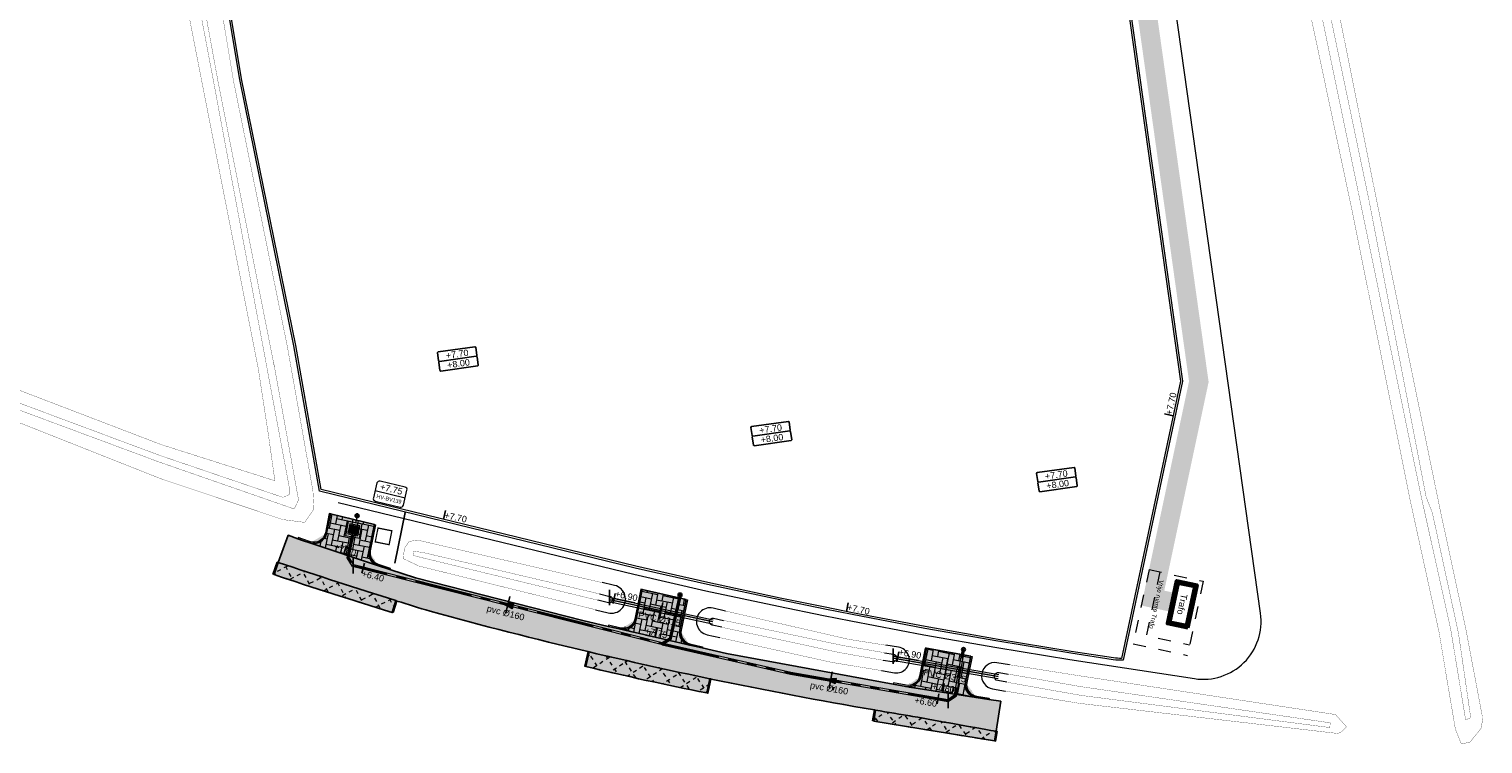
# Model space of a CAD drawing. Extents: x 98477 to 100410, y 398052 to 398969.
# Tile 188 of 256: x 98814 to 98927, y 398085 to 398141. Entities that reach past the tile are written whole.
import ezdxf
from ezdxf.enums import TextEntityAlignment as Align

# ---------------------------------------------------------------- set-up
doc = ezdxf.new("R2010")
doc.units = 0
for name, pattern in [('AL-MATERIAALS', [2, 1, -1]), ('AL-NUTSTRACE', [17, 5, -3.5, 0, -3.5, 5]), ('RI-DRAIN', [9.2, 6, -0.6, 0.1, -0.6, 0.6, -0.6, 0.1, -0.6]), ('RI-DWA', [9.75, 4.5, -0.75, 0.75, -0.75, 0.75, -0.75, 0.75, -0.75])]:
    doc.linetypes.add(name, pattern=pattern)
for name, color, linetype, lineweight in [('B-bestaande watergang', 150, 'Continuous', 9), ('N-GW-hoogtelijn laagte NAP +7.00', 100, 'AL-HOOGTELIJN +7.00', 18), ('N-GW-hoogtelijn laagte NAP +7.50', 90, 'AL-HOOGTELIJN +7.50', 18), ('N-IE-kast pompput', 190, 'Continuous', 18), ('N-KO-opsluitband 120x250mm', 2, 'Continuous', 25), ('N-KO-opsluitband achterkant', 8, 'Continuous', 9), ('N-RI-drainageleiding', 142, 'RI-DRAIN', 25), ('N-RI-DWA b.o.b.', 24, 'Continuous', 25), ('N-RI-DWA hoofdriool', 24, 'RI-DWA', 35), ('N-RI-DWA hoofdriool buiswand', 24, 'Continuous', 13), ('N-RI-DWA huisaansluitleiding', 24, 'RI-DWA', 18), ('N-RI-DWA ontstoppingstuk', 24, 'Continuous', 25), ('N-RI-DWA strenginformatie', 24, 'Continuous', 25), ('N-RI-GWA put', 1, 'Continuous', 25), ('N-RI-GWA putdeksel', 7, 'Continuous', 18), ('N-RI-GWA putnummer', 202, 'Continuous', 18), ('N-RI-GWA putwand', 7, 'Continuous', 18), ('N-RI-RWA b.o.b.', 162, 'Continuous', 25), ('N-RI-RWA hoofdriool buiswand', 162, 'Continuous', 13), ('N-RI-RWA strenginformatie', 162, 'Continuous', 25), ('N-RI-stroomrichting', 7, 'Continuous', 25), ("N-VH-arcering 'MAT' grijs 253", 253, 'Continuous', 18), ('N-VH-arcering bouwweg', 8, 'Continuous', 9), ('N-VH-arcering BSS KF elleboogverband', 8, 'Continuous', 9), ('X-AL-afwerkhoogte', 4, 'Continuous', 30), ('X-AL-bebouwing', 190, 'Continuous', 50), ('X-AL-hoogtelijn - Niv 1', 1, 'AL-HOOGTELIJN', 18), ('X-AL-materiaalscheiding', 1, 'AL-MATERIAALS', 18), ('X-AL-nutstrace VERWERKT', 252, 'AL-NUTSTRACE', 18), ('X-AL-planhoogte brm', 10, 'Continuous', 25), ('X-AL-planhoogte wrm', 252, 'Continuous', 25), ('X-AL-planthoogte VERWERKT', 180, 'Continuous', 25), ('X-AL-tekst T1.8', 1, 'Continuous', 18), ('X-AL-tekst T2.5', 2, 'Continuous', 25)]:
    doc.layers.add(name, color=color, linetype=linetype, lineweight=lineweight)
doc.layers.add("N-VH-arcering 'MAT' kleur 8 (asfaltrood)", color=7, linetype='Continuous', lineweight=18, true_color=0xed7880)
for name, color, linetype, plot in [('X-AL-contourlijnen', 30, 'Continuous', False), ('X-AL-hulplijn', 30, 'Continuous', False), ('X-AL-hulplijn riolering', 30, 'Continuous', False)]:
    doc.layers.add(name, color=color, linetype=linetype, plot=plot)
doc.styles.add('CS Annotative', font='arial.ttf')
doc.styles.get("Standard").update_dxf_attribs({"font": 'txt.shx'})
doc.linetypes.add('AL-HOOGTELIJN', pattern='A,10,-1.5,["H",Standard,S=0.9,R=0,X=-0.3,Y=-0.45],-1.5,30', length=43)
doc.linetypes.add('AL-HOOGTELIJN +7.00', pattern='A,7.5,-1.5,["+7.00",Standard,S=0.9,R=0,X=-0.3,Y=-0.45],-4.5,22.5', length=36)
doc.linetypes.add('AL-HOOGTELIJN +7.50', pattern='A,7.5,-1.5,["+7.50",Standard,S=0.9,R=0,X=-0.3,Y=-0.45],-4.5,22.5', length=36)

# ---------------------------------------------------------------- blocks, each defined once
blk = doc.blocks.new('*U280')
at = {"layer": 'X-AL-planhoogte brm', "flags": 128}
blk.add_lwpolyline([(-7.25, 3.75), (-7.5, 4), (-7.5, 7.25), (-7.25, 7.5), (7.25, 7.5), (7.5, 7.25), (7.5, 4), (7.25, 3.75)], dxfattribs=at)
at = {"layer": 'X-AL-planhoogte wrm', "flags": 128}
blk.add_lwpolyline([(7.5, 3.5), (7.5, 0.25), (7.25, 0), (-7.25, 0), (-7.5, 0.25), (-7.5, 3.5), (-7.25, 3.75), (7.25, 3.75)], close=True, dxfattribs=at)
at = {"layer": 'X-AL-planhoogte brm', "style": 'CS Annotative'}
blk.add_attdef('OMSCHRIJVING_afwerk', text='', height=2.5, dxfattribs=at).set_placement((0, 5.625), align=Align.MIDDLE_CENTER)
at = {"layer": 'X-AL-planhoogte wrm', "style": 'CS Annotative'}
blk.add_attdef('HOOGTE_eind', text='', height=2.5, dxfattribs=at).set_placement((0, 1.875), align=Align.MIDDLE_CENTER)
blk = doc.blocks.new('*U302')
at = {"layer": 'X-AL-hulplijn', "flags": 128}
blk.add_lwpolyline([(0.07, 0.34), (-0.07, -0.34)], dxfattribs=at)
at = {"layer": 'X-AL-planthoogte VERWERKT', "linetype": 'Continuous', "style": 'CS Annotative'}
blk.add_attdef('HOOGTE-RECHTS', text='', height=0.5, rotation=348.5881, dxfattribs=at).set_placement((0, 0), align=Align.MIDDLE_LEFT)
blk = doc.blocks.new('*U303')
at = {"layer": 'X-AL-hulplijn', "flags": 128}
blk.add_lwpolyline([(-0.34, 0.07), (0.34, -0.07)], dxfattribs=at)
at = {"layer": 'X-AL-planthoogte VERWERKT', "linetype": 'Continuous', "style": 'CS Annotative'}
blk.add_attdef('HOOGTE-RECHTS', text='', height=0.5, rotation=78, dxfattribs=at).set_placement((0, 0), align=Align.MIDDLE_LEFT)
blk = doc.blocks.new('*U526')
at = {"layer": 'X-AL-hulplijn riolering', "flags": 128}
for points in [[(0, 0), (-9.85, 1.72)], [(-4.28, -1.28), (-3.6, 2.66)], [(0, -3), (0, 3)]]:
    blk.add_lwpolyline(points, dxfattribs=at)
at = {"layer": 'N-RI-DWA b.o.b.', "linetype": 'Continuous', "style": 'CS Annotative'}
blk.add_attdef('B.o.b.links', text='', height=0.5, rotation=350.1033, dxfattribs=at).set_placement((-0.86, -0.26), align=Align.MIDDLE_RIGHT)
blk = doc.blocks.new('*U525')
at = {"layer": 'X-AL-hulplijn riolering', "flags": 128}
for points in [[(0, -3), (0, 3)], [(9.7, -2.45), (0, 0)], [(3.39, -2.92), (4.37, 0.96)]]:
    blk.add_lwpolyline(points, dxfattribs=at)
at = {"layer": 'N-RI-DWA b.o.b.', "linetype": 'Continuous', "style": 'CS Annotative'}
blk.add_attdef('B.o.b.rechts', text='', height=0.5, rotation=345.8216, dxfattribs=at).set_placement((0.68, -0.58), align=Align.MIDDLE_LEFT)
blk = doc.blocks.new('*U607')
at = {"layer": 'X-AL-hulplijn riolering'}
for points in [[(-0.63, 0.63), (0, 0), (0.63, 0.63, 0.414214)], [(0, 0), (-0.63, -0.63, 0.414214), (0.63, -0.63)]]:
    blk.add_hatch(color=256, dxfattribs=at).paths.add_polyline_path(points)
at = {"lineweight": 9}
blk.add_line((8.27, 15.28), (19.94, 12.47), dxfattribs=at)
blk.add_lwpolyline([(8.31, 11.16), (18.03, 8.82, 0.414214), (19.24, 9.56), (20.64, 15.39, 0.414214), (19.9, 16.6), (10.18, 18.94, 0.414214), (8.97, 18.2), (7.57, 12.36, 0.414214)], format="xyb", close=True)
at = {"layer": 'X-AL-hulplijn riolering'}
for points in [[(0.75, -0.75), (-0.75, 0.75)], [(0.75, 0.75), (-0.75, -0.75)]]:
    blk.add_lwpolyline(points, dxfattribs=at)
blk.add_circle((0, 0), 0.887, dxfattribs=at)
at = {"style": 'CS Annotative'}
for tag, height, p in [('HOOGTE', 2.5, (14.57, 15.8)), ('NR', 1.5, (13.64, 11.96))]:
    blk.add_attdef(tag, text='', height=height, rotation=346.4759, dxfattribs=at).set_placement(p, align=Align.MIDDLE_CENTER)
blk = doc.blocks.new('*U745')
at = {"layer": 'X-AL-hulplijn', "flags": 128}
blk.add_lwpolyline([(0.11, 0.33), (-0.11, -0.33)], dxfattribs=at)
at = {"layer": 'X-AL-planthoogte VERWERKT', "linetype": 'Continuous', "style": 'CS Annotative'}
blk.add_attdef('HOOGTE-MIDDEN', text='', height=0.5, rotation=341.6452, dxfattribs=at).set_placement((0, 0), align=Align.MIDDLE_CENTER)
blk = doc.blocks.new('*U746')
at = {"layer": 'X-AL-hulplijn', "flags": 128}
blk.add_lwpolyline([(0.08, 0.34), (-0.08, -0.34)], dxfattribs=at)
at = {"layer": 'X-AL-planthoogte VERWERKT', "linetype": 'Continuous', "style": 'CS Annotative'}
blk.add_attdef('HOOGTE-MIDDEN', text='', height=0.5, rotation=347.0906, dxfattribs=at).set_placement((0, 0), align=Align.MIDDLE_CENTER)
blk = doc.blocks.new('*U747')
at = {"layer": 'X-AL-hulplijn', "flags": 128}
blk.add_lwpolyline([(0.05, 0.35), (-0.05, -0.35)], dxfattribs=at)
at = {"layer": 'X-AL-planthoogte VERWERKT', "linetype": 'Continuous', "style": 'CS Annotative'}
blk.add_attdef('HOOGTE-MIDDEN', text='', height=0.5, rotation=351.2888, dxfattribs=at).set_placement((0, 0), align=Align.MIDDLE_CENTER)
blk = doc.blocks.new('*U749')
at = {"layer": 'N-RI-stroomrichting'}
h = blk.add_hatch(color=256, dxfattribs=at)
h.dxf.hatch_style = 1
h.paths.add_polyline_path([(-1.94, 0.49), (1.69, -1.46), (2.18, 0.48)])
blk.add_lwpolyline([(-1.94, 0.49), (1.69, -1.46), (2.18, 0.48)], close=True, dxfattribs=at)
at = {"layer": 'X-AL-hulplijn riolering'}
blk.add_lwpolyline([(-0.8, -3.15), (0.8, 3.15)], dxfattribs=at)
at = {"lineweight": 25, "style": 'CS Annotative'}
blk.add_attdef('Strenginformatie', text='', height=2.5, rotation=345.8216, dxfattribs=at).set_placement((-0.8, -3.15), align=Align.MIDDLE_CENTER)
blk = doc.blocks.new('*U748')
at = {"layer": 'N-RI-stroomrichting'}
h = blk.add_hatch(color=256, dxfattribs=at)
h.dxf.hatch_style = 1
h.paths.add_polyline_path([(-1.97, 0.34), (1.8, -1.33), (2.14, 0.64)])
blk.add_lwpolyline([(-1.97, 0.34), (1.8, -1.33), (2.14, 0.64)], close=True, dxfattribs=at)
at = {"layer": 'X-AL-hulplijn riolering'}
blk.add_lwpolyline([(-0.56, -3.2), (0.56, 3.2)], dxfattribs=at)
at = {"lineweight": 25, "style": 'CS Annotative'}
blk.add_attdef('Strenginformatie', text='', height=2.5, rotation=350.1033, dxfattribs=at).set_placement((-0.56, -3.2), align=Align.MIDDLE_CENTER)
blk = doc.blocks.new('CS Ontstoppingsstuk')
h = blk.add_hatch(color=256)
edge = h.paths.add_edge_path()
edge.add_arc((0, 0), 0.213, 358.5516, 718.5516)
at = {"lineweight": 18, "flags": 128}
for points in [[(-0.53, -0.53), (0.53, 0.53)], [(0.53, -0.53), (-0.53, 0.53)]]:
    blk.add_lwpolyline(points, dxfattribs=at)
blk.add_circle((0, 0), 0.75)
at = {"lineweight": 18}
blk.add_circle((0, 0), 0.213, dxfattribs=at)
blk = doc.blocks.new('*U861')
at = {"layer": 'X-AL-hulplijn riolering', "flags": 128}
for points in [[(0, -3), (0, 3)], [(9.78, -2.09), (0, 0)], [(1.35, -2.33), (2.18, 1.58)]]:
    blk.add_lwpolyline(points, dxfattribs=at)
at = {"layer": 'N-RI-RWA b.o.b.', "linetype": 'Continuous', "style": 'CS Annotative'}
blk.add_attdef('B.o.b.rechts', text='', height=0.5, rotation=347.9479, dxfattribs=at).set_placement((0.44, 0.32), align=Align.MIDDLE_LEFT)
blk = doc.blocks.new('*U860')
at = {"layer": 'X-AL-hulplijn riolering'}
blk.add_lwpolyline([(-0.68, -3.18), (0.68, 3.18)], dxfattribs=at)
at = {"lineweight": 25, "style": 'CS Annotative'}
blk.add_attdef('Strenginformatie', text='', height=2.5, rotation=347.9479, dxfattribs=at).set_placement((-0.68, -3.18), align=Align.MIDDLE_CENTER)
blk = doc.blocks.new('*U862')
at = {"layer": 'X-AL-hulplijn riolering', "flags": 128}
for points in [[(0, -3), (0, 3)], [(9.85, -1.72), (0, 0)], [(1.43, -2.28), (2.12, 1.66)]]:
    blk.add_lwpolyline(points, dxfattribs=at)
at = {"layer": 'N-RI-RWA b.o.b.', "linetype": 'Continuous', "style": 'CS Annotative'}
blk.add_attdef('B.o.b.rechts', text='', height=0.5, rotation=350.0736, dxfattribs=at).set_placement((0.42, 0.33), align=Align.MIDDLE_LEFT)
blk = doc.blocks.new('*U863')
at = {"layer": 'X-AL-hulplijn riolering'}
blk.add_lwpolyline([(-0.56, -3.2), (0.56, 3.2)], dxfattribs=at)
at = {"lineweight": 25, "style": 'CS Annotative'}
blk.add_attdef('Strenginformatie', text='', height=2.5, rotation=350.0736, dxfattribs=at).set_placement((-0.56, -3.2), align=Align.MIDDLE_CENTER)
blk = doc.blocks.new('*U1227')
at = {"flags": 128}
blk.add_lwpolyline([(-0.17, -0.19), (0.17, 0.19)], dxfattribs=at)
blk.add_circle((0, 0), 0.26)
at = {"layer": 'N-RI-GWA putdeksel', "flags": 128}
blk.add_lwpolyline([(-0.28, -0.32), (0.32, -0.28), (0.28, 0.32), (-0.32, 0.28)], close=True, dxfattribs=at)
at = {"layer": 'N-RI-GWA putdeksel', "lineweight": 5, "flags": 128}
for points in [[(-0.31, 0.23), (-0.09, 0.25)], [(-0.31, 0.18), (-0.18, 0.19)], [(-0.31, 0.13), (-0.22, 0.14)], [(-0.31, 0.08), (-0.25, 0.09)], [(-0.3, 0.03), (-0.26, 0.04)], [(-0.27, 0.29), (-0.25, 0.06)], [(-0.22, 0.29), (-0.21, 0.15)], [(-0.17, 0.29), (-0.16, 0.2)], [(-0.12, 0.29), (-0.11, 0.23)], [(-0.07, 0.3), (-0.06, 0.25)], [(-0.02, 0.3), (-0.01, 0.26)], [(0.03, 0.3), (0.04, 0.26)], [(0.06, 0.25), (0.29, 0.27)], [(0.08, 0.31), (0.09, 0.25)], [(0.13, 0.31), (0.14, 0.22)], [(0.15, 0.21), (0.29, 0.22)], [(0.18, 0.31), (0.19, 0.18)], [(0.2, 0.16), (0.29, 0.17)], [(0.23, 0.31), (0.25, 0.09)], [(0.23, 0.11), (0.29, 0.12)], [(0.25, 0.06), (0.3, 0.07)], [(0.26, 0.01), (0.3, 0.02)], [(-0.3, -0.02), (-0.26, -0.01)], [(-0.3, -0.07), (-0.25, -0.06)], [(-0.29, -0.12), (-0.23, -0.11)], [(-0.29, -0.17), (-0.2, -0.16)], [(-0.29, -0.22), (-0.15, -0.21)], [(-0.29, -0.27), (-0.06, -0.25)], [(-0.25, -0.09), (-0.23, -0.31)], [(-0.19, -0.18), (-0.18, -0.31)], [(-0.14, -0.22), (-0.13, -0.31)], [(-0.09, -0.25), (-0.08, -0.31)], [(-0.04, -0.26), (-0.03, -0.3)], [(0.01, -0.26), (0.02, -0.3)], [(0.06, -0.25), (0.07, -0.3)], [(0.09, -0.25), (0.31, -0.23)], [(0.11, -0.23), (0.12, -0.29)], [(0.16, -0.2), (0.17, -0.29)], [(0.18, -0.19), (0.31, -0.18)], [(0.21, -0.15), (0.22, -0.29)], [(0.22, -0.14), (0.31, -0.13)], [(0.25, -0.06), (0.27, -0.29)], [(0.25, -0.09), (0.31, -0.08)], [(0.26, -0.04), (0.3, -0.03)]]:
    blk.add_lwpolyline(points, dxfattribs=at)
at = {"layer": 'N-RI-GWA putwand', "flags": 128}
for points in [[(-0.52, -0.58), (0.58, -0.52), (0.52, 0.58), (-0.58, 0.52)], [(-0.38, -0.42), (0.42, -0.38), (0.38, 0.42), (-0.42, 0.38)]]:
    blk.add_lwpolyline(points, close=True, dxfattribs=at)

msp = doc.modelspace()

# ---------------------------------------------------------------- hatches: boundary and pattern name
at = {"layer": "N-VH-arcering 'MAT' grijs 253"}
h = msp.add_hatch(color=256, dxfattribs=at)
h.dxf.hatch_style = 1
edge = h.paths.add_edge_path()
edge.add_line((98840.798, 398102.394), (98837.394, 398103.222))
edge.add_line((98837.394, 398103.222), (98837.089, 398101.712))
edge.add_arc((98836.109, 398101.91), 1, 251.64519, 348.58812, ccw=False)
edge.add_line((98835.794, 398100.961), (98841.053, 398099.216))
edge.add_arc((98841.368, 398100.165), 1, 168.58812, 251.64519, ccw=False)
edge.add_line((98840.388, 398100.363), (98840.798, 398102.394))
h = msp.add_hatch(color=256, dxfattribs=at)
h.dxf.hatch_style = 1
edge = h.paths.add_edge_path()
edge.add_line((98833.329, 398099.451), (98833.005, 398098.494))
edge.add_arc((98970.305, 398510.432), 434.217, 251.56671, 252.83688)
edge.add_line((98842.17, 398095.551), (98842.46, 398096.477))
edge.add_arc((98972.484, 398511.214), 434.642, 251.32733, 252.59336, ccw=False)
h = msp.add_hatch(color=256, dxfattribs=at)
h.dxf.hatch_style = 1
edge = h.paths.add_edge_path()
edge.add_line((98865.024, 398096.57), (98861.61, 398097.346))
edge.add_line((98861.61, 398097.346), (98861.142, 398095.029))
edge.add_arc((98860.162, 398095.227), 1, 257.09056, 348.58812, ccw=False)
edge.add_line((98859.938, 398094.253), (98865.301, 398093.023))
edge.add_arc((98865.525, 398093.998), 1, 168.58812, 257.09056, ccw=False)
edge.add_line((98864.544, 398094.196), (98865.024, 398096.57))
h = msp.add_hatch(color=256, dxfattribs=at)
h.dxf.hatch_style = 1
edge = h.paths.add_edge_path()
edge.add_line((98857.493, 398092.493), (98857.226, 398091.365))
edge.add_arc((98909.726, 398308.74), 223.625, 256.42222, 258.88987)
edge.add_line((98866.634, 398089.306), (98866.864, 398090.408))
edge.add_arc((98940.263, 398442.449), 359.611, 256.69323, 258.2228, ccw=False)
h = msp.add_hatch(color=256, dxfattribs=at)
h.dxf.hatch_style = 1
edge = h.paths.add_edge_path()
edge.add_line((98887.145, 398092.167), (98883.697, 398092.776))
edge.add_line((98883.697, 398092.776), (98883.256, 398090.589))
edge.add_arc((98882.275, 398090.787), 1, 259.57073, 348.58812, ccw=False)
edge.add_line((98882.094, 398089.804), (98882.37, 398089.753))
edge.add_line((98882.37, 398089.753), (98887.565, 398088.957))
edge.add_arc((98887.716, 398089.945), 1, 168.58812, 261.2888, ccw=False)
edge.add_line((98886.736, 398090.143), (98887.145, 398092.167))
h = msp.add_hatch(color=256, dxfattribs=at)
h.dxf.hatch_style = 1
edge = h.paths.add_edge_path()
edge.add_arc((98940.263, 398442.449), 359.611, 260.3126, 260.77664, ccw=False)
edge.add_line((98879.75, 398087.965), (98879.606, 398087.121))
edge.add_line((98879.606, 398087.121), (98888.986, 398085.579))
edge.add_line((98888.986, 398085.579), (98889.117, 398086.331))
edge.add_arc((99008.39, 398775.269), 699.187, 259.637449, 260.177933, ccw=False)
at = {"layer": "N-VH-arcering 'MAT' kleur 8 (asfaltrood)"}
h = msp.add_hatch(color=256, dxfattribs=at)
h.dxf.hatch_style = 1
edge = h.paths.add_edge_path()
edge.add_line((98868.152, 398092.37), (98866.276, 398092.8))
edge.add_line((98866.276, 398092.8), (98865.301, 398093.023))
edge.add_line((98865.301, 398093.023), (98859.938, 398094.253))
edge.add_line((98859.938, 398094.253), (98858.964, 398094.476))
edge.add_line((98858.964, 398094.476), (98856.996, 398094.927))
edge.add_line((98856.996, 398094.927), (98844.004, 398098.237))
edge.add_line((98844.004, 398098.237), (98842.002, 398098.901))
edge.add_line((98842.002, 398098.901), (98841.053, 398099.216))
edge.add_line((98841.053, 398099.216), (98835.794, 398100.961))
edge.add_line((98835.794, 398100.961), (98835.206, 398101.156))
edge.add_line((98835.206, 398101.156), (98834.849, 398101.287))
edge.add_line((98834.849, 398101.287), (98834.102, 398101.561))
edge.add_line((98834.102, 398101.561), (98833.329, 398099.451))
edge.add_arc((98972.484, 398511.214), 434.642, 251.32733, 252.59336)
edge.add_line((98842.46, 398096.477), (98842.556, 398096.447))
edge.add_arc((98972.484, 398511.214), 434.642, 252.60654, 252.9614)
edge.add_arc((98940.263, 398442.449), 359.611, 254.65968, 256.67729)
edge.add_arc((98940.263, 398442.449), 359.611, 256.67729, 256.69323)
edge.add_arc((98940.263, 398442.449), 359.611, 256.69323, 258.2228)
edge.add_arc((98940.263, 398442.449), 359.611, 258.2228, 258.23873)
edge.add_arc((98940.263, 398442.449), 359.611, 258.23873, 260.29667)
edge.add_arc((98940.263, 398442.449), 359.611, 260.29667, 260.3126)
edge.add_arc((98940.263, 398442.449), 359.611, 260.3126, 260.77664)
edge.add_arc((99008.39, 398775.269), 699.187, 259.637449, 260.177933)
edge.add_line((98889.117, 398086.331), (98889.474, 398088.665))
edge.add_line((98889.474, 398088.665), (98888.553, 398088.806))
edge.add_line((98888.553, 398088.806), (98887.565, 398088.957))
edge.add_line((98887.565, 398088.957), (98882.37, 398089.753))
edge.add_line((98882.37, 398089.753), (98882.094, 398089.804))
edge.add_line((98882.094, 398089.804), (98881.111, 398089.985))
edge.add_line((98881.111, 398089.985), (98868.152, 398092.37))
at = {"layer": 'N-VH-arcering bouwweg'}
h = msp.add_hatch(dxfattribs=at)
h.set_pattern_fill('CS-BOUWWEG', color=256, angle=342.59336)
h.set_pattern_definition([(27.59336131, (0, 0), (-0.4631933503, 0.886257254), [0.3, -0.3]), (117.59336131, (0.0598, 0.1908), (-0.886257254, -0.4631933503), [0.3, -0.3])])
edge = h.paths.add_edge_path()
edge.add_line((98833.329, 398099.451), (98833.005, 398098.494))
edge.add_arc((98970.305, 398510.432), 434.217, 251.56671, 252.83688)
edge.add_line((98842.17, 398095.551), (98842.46, 398096.477))
edge.add_arc((98972.484, 398511.214), 434.642, 251.32733, 252.59336, ccw=False)
h = msp.add_hatch(dxfattribs=at)
h.set_pattern_fill('CS-BOUWWEG', color=256, angle=348.2228)
h.set_pattern_definition([(33.2227975, (0, 0), (-0.5478961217, 0.8365463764), [0.3, -0.3]), (123.2227975, (0.0408, 0.1958), (-0.8365463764, -0.5478961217), [0.3, -0.3])])
edge = h.paths.add_edge_path()
edge.add_line((98857.493, 398092.493), (98857.226, 398091.365))
edge.add_arc((98909.726, 398308.74), 223.625, 256.42222, 258.88987)
edge.add_line((98866.634, 398089.306), (98866.864, 398090.408))
edge.add_arc((98940.263, 398442.449), 359.611, 256.69323, 258.2228, ccw=False)
h = msp.add_hatch(dxfattribs=at)
h.set_pattern_fill('CS-BOUWWEG', color=256, angle=350.17793)
h.set_pattern_definition([(35.17793312, (0, 0), (-0.5761175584, 0.8173668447), [0.3, -0.3]), (125.17793312, (0.0341, 0.1971), (-0.8173668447, -0.5761175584), [0.3, -0.3])])
edge = h.paths.add_edge_path()
edge.add_arc((98940.263, 398442.449), 359.611, 260.3126, 260.77664, ccw=False)
edge.add_line((98879.75, 398087.965), (98879.606, 398087.121))
edge.add_line((98879.606, 398087.121), (98888.986, 398085.579))
edge.add_line((98888.986, 398085.579), (98889.117, 398086.331))
edge.add_arc((99008.39, 398775.269), 699.187, 259.637449, 260.177933, ccw=False)
at = {"layer": 'N-VH-arcering BSS KF elleboogverband'}
h = msp.add_hatch(dxfattribs=at)
h.set_pattern_fill('CS-KF ELLV', color=256, scale=20, angle=348.58812)
h.set_pattern_definition([(348.58812415, (0, 0), (0.49479809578, 0.32859525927), [1.26, -0.42]), (258.58812415, (0.1662, 0.8234), (0.49479809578, 0.32859525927), [1.26, -0.42])])
edge = h.paths.add_edge_path()
edge.add_line((98840.798, 398102.394), (98837.394, 398103.222))
edge.add_line((98837.394, 398103.222), (98837.089, 398101.712))
edge.add_arc((98836.109, 398101.91), 1, 251.64519, 348.58812, ccw=False)
edge.add_line((98835.794, 398100.961), (98841.053, 398099.216))
edge.add_arc((98841.368, 398100.165), 1, 168.58812, 251.64519, ccw=False)
edge.add_line((98840.388, 398100.363), (98840.798, 398102.394))
h = msp.add_hatch(dxfattribs=at)
h.set_pattern_fill('CS-KF ELLV', color=256, scale=20, angle=348.58812)
h.set_pattern_definition([(348.58812414, (0, 0), (0.4947980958, 0.32859525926), [1.26, -0.42]), (258.58812414, (0.1662, 0.8234), (0.4947980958, 0.32859525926), [1.26, -0.42])])
edge = h.paths.add_edge_path()
edge.add_line((98865.024, 398096.57), (98861.61, 398097.346))
edge.add_line((98861.61, 398097.346), (98861.142, 398095.029))
edge.add_arc((98860.162, 398095.227), 1, 257.09056, 348.58812, ccw=False)
edge.add_line((98859.938, 398094.253), (98865.301, 398093.023))
edge.add_arc((98865.525, 398093.998), 1, 168.58812, 257.09056, ccw=False)
edge.add_line((98864.544, 398094.196), (98865.024, 398096.57))
h = msp.add_hatch(dxfattribs=at)
h.set_pattern_fill('CS-KF ELLV', color=256, scale=20, angle=348.58812)
h.set_pattern_definition([(348.58812414, (0, 0), (0.4947980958, 0.32859525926), [1.26, -0.42]), (258.58812414, (0.1662, 0.8234), (0.4947980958, 0.32859525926), [1.26, -0.42])])
edge = h.paths.add_edge_path()
edge.add_line((98887.145, 398092.167), (98883.697, 398092.776))
edge.add_line((98883.697, 398092.776), (98883.256, 398090.589))
edge.add_arc((98882.275, 398090.787), 1, 259.57073, 348.58812, ccw=False)
edge.add_line((98882.094, 398089.804), (98882.37, 398089.753))
edge.add_line((98882.37, 398089.753), (98887.565, 398088.957))
edge.add_arc((98887.716, 398089.945), 1, 168.58812, 261.2888, ccw=False)
edge.add_line((98886.736, 398090.143), (98887.145, 398092.167))

# ---------------------------------------------------------------- linework, layer by layer
at = {"layer": 'B-bestaande watergang', "const_width": 0.02}
for points in [[(98903.579, 398194.128), (98905.247, 398186.242), (98910.541, 398160.596), (98917.486, 398127.082), (98922.14, 398104.563), (98924.432, 398094.258), (98925.594, 398087.217), (98925.99, 398087.381), (98925.035, 398093.954), (98923.007, 398103.302), (98922.525, 398104.521), (98918.095, 398127.522), (98911.177, 398160.581), (98905.647, 398186.375), (98899.239, 398217.112), (98894.175, 398241.129), (98887.903, 398271.199)], [(98926.896, 398087.456), (98925.604, 398094.293), (98923.619, 398103.505), (98918.638, 398127.762), (98912.063, 398160.475), (98906.627, 398186.992), (98900.205, 398217.383), (98895.06, 398241.76), (98888.937, 398271.415)], [(98902.684, 398193.938), (98904.424, 398185.92), (98909.651, 398160.321), (98916.783, 398126.707), (98921.287, 398104.257), (98923.54, 398093.972), (98924.188, 398090.078), (98924.795, 398086.504), (98925.25, 398085.358), (98925.918, 398085.468), (98926.811, 398086.577), (98926.927, 398087.395)], [(98858.491, 398097.88), (98844.179, 398101.172), (98844.142, 398101.162), (98843.497, 398101.078), (98843.128, 398100.509), (98843.052, 398099.734), (98844.264, 398099.162), (98857.988, 398095.771)], [(98858.164, 398096.507), (98844.442, 398099.827), (98843.798, 398099.996), (98843.843, 398100.309), (98844.549, 398100.222), (98858.282, 398097.002)], [(98880.535, 398093.015), (98877.629, 398093.474), (98868.096, 398095.669)], [(98880.358, 398091.837), (98876.948, 398092.442), (98867.811, 398094.405)], [(98867.933, 398094.944), (98877.207, 398092.989), (98880.435, 398092.432)], [(98867.631, 398093.606), (98876.363, 398091.676), (98880.216, 398091.039)], [(98889.829, 398089.45), (98895.602, 398088.495), (98915.687, 398086.154), (98915.987, 398086.32), (98916.342, 398086.671), (98915.482, 398087.628), (98895.694, 398090.622), (98890.159, 398091.496)], [(98890.035, 398090.774), (98895.723, 398089.792), (98915.067, 398086.986), (98915.043, 398086.618), (98895.708, 398089.115), (98889.95, 398090.136)]]:
    msp.add_lwpolyline(points, dxfattribs=at)
at = {"layer": 'B-bestaande watergang', "const_width": 0.02, "flags": 128}
for points in [[(98810.02, 398112.462), (98824.084, 398107.241), (98834.574, 398103.594), (98834.907, 398104.301), (98833, 398114.836), (98833.008, 398114.742), (98828.644, 398136.836), (98825.036, 398156.572), (98820.219, 398182.638), (98816.189, 398203.594), (98812.167, 398225.575)], [(98811.709, 398225.433), (98815.731, 398203.452), (98819.701, 398182.464), (98824.567, 398156.558), (98828.322, 398136.704), (98832.438, 398114.646), (98834.169, 398105.378), (98834.18, 398104.709), (98833.699, 398104.496), (98824.082, 398107.772), (98810.507, 398112.831)], [(98810.823, 398113.732), (98824.24, 398108.595), (98833.07, 398105.787), (98832.58, 398109.26), (98831.783, 398114.474), (98827.456, 398136.47), (98823.612, 398156.185), (98818.809, 398182.391), (98814.506, 398203.306), (98810.812, 398223.913)], [(98813.776, 398222.983), (98817.757, 398203.998), (98821.441, 398182.762), (98826.409, 398157.472), (98829.848, 398136.877), (98834.046, 398116.174), (98836.026, 398104.996), (98836.104, 398103.591), (98835.385, 398102.553), (98833.691, 398102.773), (98824.214, 398105.942), (98809.938, 398111.594)]]:
    msp.add_lwpolyline(points, dxfattribs=at)
at = {"layer": 'N-GW-hoogtelijn laagte NAP +7.00', "flags": 128}
for points in [[(98858.282, 398097.002), (98859.104, 398096.809, -1.0035613), (98858.985, 398096.308), (98858.164, 398096.507)], [(98867.811, 398094.405), (98867.04, 398094.571, -0.9980964), (98867.154, 398095.109), (98867.933, 398094.944)], [(98880.441, 398092.431), (98881.145, 398092.309, -1.002275), (98881.041, 398091.716), (98880.345, 398091.839)], [(98889.94, 398090.138), (98889.237, 398090.263, -0.9977302), (98889.347, 398090.893), (98890.043, 398090.773)]]:
    msp.add_lwpolyline(points, format="xyb", dxfattribs=at)
at = {"layer": 'N-GW-hoogtelijn laagte NAP +7.50', "flags": 128}
for points in [[(98837.993, 398104.106), (98860.955, 398098.52), (98866.566, 398097.245), (98872.192, 398096.038), (98875.69, 398095.331), (98877.833, 398094.898), (98883.488, 398093.829), (98889.155, 398092.827), (98894.833, 398091.894), (98904.531, 398090.421, 0.5020507), (98909.662, 398095.496), (98896.896, 398186.332, 0.173421), (98881.364, 398215.946, 0.2246549), (98876.872, 398217.347), (98840.146, 398212.186)], [(98857.988, 398095.771), (98858.959, 398095.531, 1.0080221), (98859.466, 398097.656), (98859.343, 398097.684), (98858.491, 398097.88)], [(98868.096, 398095.669), (98867.122, 398095.893, 1.0044114), (98866.654, 398093.821), (98867.631, 398093.606)], [(98880.216, 398091.039), (98881.203, 398090.876, 1.003645), (98881.523, 398092.859), (98880.535, 398093.015)], [(98890.159, 398091.496), (98889.172, 398091.652, 0.9963682), (98888.842, 398089.613), (98889.829, 398089.45)]]:
    msp.add_lwpolyline(points, format="xyb", dxfattribs=at)
at = {"layer": 'N-IE-kast pompput', "const_width": 0.1, "flags": 128}
msp.add_lwpolyline([(98840.865, 398101.039), (98841.943, 398100.822), (98842.161, 398101.9), (98841.083, 398102.117)], close=True, dxfattribs=at)
at = {"layer": 'N-KO-opsluitband 120x250mm', "flags": 128}
for points in [[(98837.394, 398103.222), (98837.089, 398101.712, -0.4501677), (98835.794, 398100.961), (98835.206, 398101.156), (98834.849, 398101.287)], [(98840.798, 398102.394), (98840.388, 398100.363, 0.3791509), (98841.053, 398099.216), (98842.002, 398098.901)], [(98861.61, 398097.346), (98861.142, 398095.029, -0.4218899), (98859.938, 398094.253), (98858.964, 398094.476)], [(98865.024, 398096.57), (98864.544, 398094.196, 0.4065786), (98865.301, 398093.023), (98866.276, 398092.8)], [(98883.697, 398092.776, -0.0060479), (98883.697, 398092.774), (98883.256, 398090.589, -0.4091994), (98882.094, 398089.804), (98881.111, 398089.985)], [(98887.145, 398092.167), (98886.736, 398090.143, 0.4280877), (98887.565, 398088.957), (98888.553, 398088.806)]]:
    msp.add_lwpolyline(points, format="xyb", dxfattribs=at)
for points in [[(98842.398, 398099.396), (98843.19, 398103.317)], [(98833.005, 398098.494), (98833.329, 398099.451)], [(98842.17, 398095.551), (98842.46, 398096.477)], [(98857.226, 398091.365), (98857.493, 398092.493)], [(98866.634, 398089.306), (98866.864, 398090.408)], [(98879.606, 398087.121), (98879.75, 398087.965)], [(98888.986, 398085.579), (98889.117, 398086.331)]]:
    msp.add_lwpolyline(points, dxfattribs=at)
at = {"layer": 'N-KO-opsluitband achterkant', "flags": 128}
for points in [[(98837.394, 398103.222), (98837.297, 398103.246), (98836.991, 398101.732, -0.4501677), (98835.826, 398101.056), (98835.239, 398101.25), (98834.883, 398101.381), (98834.849, 398101.287)], [(98840.798, 398102.394), (98840.895, 398102.371), (98840.486, 398100.343, 0.3791509), (98841.084, 398099.311), (98842.034, 398098.996), (98842.002, 398098.901)], [(98861.61, 398097.346), (98861.512, 398097.368), (98861.044, 398095.049, -0.4218899), (98859.961, 398094.35), (98858.986, 398094.573), (98858.964, 398094.476)], [(98865.024, 398096.57), (98865.121, 398096.548), (98864.642, 398094.176, 0.4065786), (98865.324, 398093.121), (98866.298, 398092.897), (98866.276, 398092.8)], [(98857.493, 398092.493, -0.0000695), (98857.396, 398092.516), (98857.129, 398091.388, 0.0001118), (98857.226, 398091.365, 0.0001118)], [(98883.697, 398092.776), (98883.599, 398092.794), (98883.158, 398090.609, -0.4091994), (98882.113, 398089.902), (98881.129, 398090.083), (98881.111, 398089.985)], [(98887.145, 398092.167), (98887.243, 398092.149), (98886.834, 398090.124, 0.4280877), (98887.58, 398089.056), (98888.569, 398088.904), (98888.553, 398088.806)], [(98866.634, 398089.306, 0.0001118), (98866.732, 398089.287), (98866.962, 398090.387, -0.0000695), (98866.864, 398090.408, -0.0000695)], [(98879.606, 398087.121), (98879.507, 398087.137), (98879.652, 398087.982, 0.0000695), (98879.75, 398087.965, 0.0113209)], [(98888.986, 398085.579), (98889.085, 398085.563), (98889.215, 398086.314, -0.0000358), (98889.117, 398086.331, 0.0000358)]]:
    msp.add_lwpolyline(points, format="xyb", dxfattribs=at)
for points in [[(98833.005, 398098.494), (98832.91, 398098.525), (98833.234, 398099.483), (98833.329, 398099.451)], [(98842.46, 398096.477), (98842.556, 398096.447), (98842.266, 398095.522), (98842.17, 398095.551)]]:
    msp.add_lwpolyline(points, dxfattribs=at)
at = {"layer": 'N-RI-drainageleiding', "const_width": 0.1, "flags": 128}
for points in [[(98859.046, 398096.559), (98867.097, 398094.839)], [(98881.094, 398092.013), (98889.293, 398090.578)]]:
    msp.add_lwpolyline(points, dxfattribs=at)
at = {"layer": 'N-RI-DWA hoofdriool', "flags": 128}
for points in [[(98864.549, 398096.913), (98863.768, 398093.488), (98863.172, 398093.123), (98839.153, 398099.191), (98838.768, 398099.803), (98839.127, 398101.585)], [(98863.172, 398093.123), (98873.148, 398090.849), (98885.374, 398088.715), (98885.953, 398089.122), (98886.573, 398092.678)]]:
    msp.add_lwpolyline(points, dxfattribs=at)
at = {"layer": 'N-RI-DWA hoofdriool buiswand', "flags": 128}
for points in [[(98864.627, 398096.895), (98863.838, 398093.437), (98863.185, 398093.037), (98839.103, 398099.121), (98838.683, 398099.788), (98839.049, 398101.601)], [(98864.471, 398096.931), (98863.697, 398093.538), (98863.159, 398093.209), (98839.204, 398099.26), (98838.852, 398099.819), (98839.206, 398101.569)], [(98863.154, 398093.045), (98873.132, 398090.77), (98885.393, 398088.631), (98886.026, 398089.076), (98886.652, 398092.665)], [(98863.381, 398093.157), (98873.164, 398090.927), (98885.355, 398088.8), (98885.88, 398089.169), (98886.494, 398092.692)]]:
    msp.add_lwpolyline(points, dxfattribs=at)
at = {"layer": 'N-RI-DWA huisaansluitleiding', "flags": 128}
msp.add_lwpolyline([(98839.457, 398103.073), (98839.346, 398102.509)], dxfattribs=at)
at = {"layer": 'N-RI-RWA hoofdriool buiswand', "flags": 128}
for points in [[(98859.079, 398096.715), (98867.131, 398094.996)], [(98859.012, 398096.402), (98867.064, 398094.683)], [(98881.121, 398092.17), (98889.32, 398090.735)], [(98881.066, 398091.855), (98889.265, 398090.42)]]:
    msp.add_lwpolyline(points, dxfattribs=at)
at = {"layer": 'X-AL-bebouwing', "flags": 128}
for points in [[(98904.016, 398094.355), (98902.422, 398094.694), (98903.129, 398098.02), (98904.723, 398097.681)], [(98903.901, 398094.533), (98902.6, 398094.81), (98903.244, 398097.842), (98904.545, 398097.565)]]:
    msp.add_lwpolyline(points, close=True, dxfattribs=at)
at = {"layer": 'X-AL-contourlijnen', "flags": 128}
for points in [[(98840.798, 398102.394), (98837.394, 398103.222), (98837.089, 398101.712, -0.4501677), (98835.794, 398100.961), (98841.053, 398099.216, -0.3791509), (98840.388, 398100.363)], [(98868.152, 398092.37), (98866.276, 398092.8), (98865.301, 398093.023), (98859.938, 398094.253), (98858.964, 398094.476), (98856.996, 398094.927), (98844.004, 398098.237), (98842.002, 398098.901), (98841.053, 398099.216), (98835.794, 398100.961), (98835.206, 398101.156), (98834.849, 398101.287), (98834.102, 398101.561), (98833.329, 398099.451, 0.0055242), (98842.46, 398096.477), (98842.556, 398096.447, 0.0015483), (98845.127, 398095.65, 0.0088037), (98857.396, 398092.516, 0.0000695), (98857.493, 398092.493, 0.0066741), (98866.864, 398090.408, 0.0000695), (98866.962, 398090.387, 0.0089797), (98879.652, 398087.982, 0.0000695), (98879.75, 398087.965, 0.0020248), (98882.623, 398087.487, 0.0023583), (98889.117, 398086.331), (98889.474, 398088.665), (98888.553, 398088.806), (98887.565, 398088.957), (98882.37, 398089.753), (98882.094, 398089.804), (98881.111, 398089.985)], [(98833.329, 398099.451), (98833.005, 398098.494, 0.0055422), (98842.17, 398095.551), (98842.46, 398096.477, -0.0055242)], [(98865.024, 398096.57), (98861.61, 398097.346), (98861.142, 398095.029, -0.4218899), (98859.938, 398094.253), (98865.301, 398093.023, -0.4065786), (98864.544, 398094.196)], [(98857.493, 398092.493), (98857.226, 398091.365, 0.0107676), (98866.634, 398089.306), (98866.864, 398090.408, -0.0066741)], [(98887.145, 398092.167), (98883.697, 398092.776), (98883.256, 398090.589, -0.4091994), (98882.094, 398089.804), (98882.37, 398089.753), (98887.565, 398088.957, -0.4280877), (98886.736, 398090.143)], [(98882.623, 398087.487, -0.0020248), (98879.75, 398087.965), (98879.606, 398087.121), (98888.986, 398085.579), (98889.117, 398086.331, -0.0023583)]]:
    msp.add_lwpolyline(points, format="xyb", close=True, dxfattribs=at)
msp.add_lwpolyline([(98876.496, 398089.754), (98876.44, 398089.511)], dxfattribs=at)
at = {"layer": 'X-AL-hoogtelijn - Niv 1', "flags": 128}
for points in [[(98826.467, 398159.772), (98895.727, 398169.506), (98903.594, 398113.53), (98898.984, 398091.845, -0.0485294), (98898.211, 398091.887), (98894.911, 398092.388), (98889.239, 398093.32), (98883.578, 398094.321), (98877.929, 398095.389), (98875.789, 398095.821), (98872.294, 398096.527), (98866.674, 398097.734), (98861.069, 398099.007), (98836.538, 398104.974), (98834.537, 398116.267), (98830.34, 398136.968), (98826.901, 398157.561)], [(98826.644, 398159.645), (98895.599, 398169.336), (98903.441, 398113.535), (98898.862, 398091.991, -0.0409976), (98898.233, 398092.035), (98894.935, 398092.536), (98889.264, 398093.468), (98883.605, 398094.468), (98877.958, 398095.536), (98875.819, 398095.968), (98872.325, 398096.674), (98866.706, 398097.88), (98861.104, 398099.153), (98836.668, 398105.097), (98834.685, 398116.295), (98830.487, 398136.995), (98827.049, 398157.588)]]:
    msp.add_lwpolyline(points, format="xyb", close=True, dxfattribs=at)
at = {"layer": 'X-AL-hulplijn', "flags": 128}
for points in [[(98834.102, 398101.561), (98834.849, 398101.287)], [(98842.002, 398098.901), (98844.004, 398098.237), (98856.996, 398094.927), (98858.964, 398094.476)], [(98866.276, 398092.8), (98868.152, 398092.37), (98881.111, 398089.985)], [(98888.553, 398088.806), (98889.474, 398088.665)]]:
    msp.add_lwpolyline(points, dxfattribs=at)
for points in [[(98842.556, 398096.447, 0.0015483), (98845.127, 398095.65, 0.0088037), (98857.396, 398092.516)], [(98866.962, 398090.387, 0.0089797), (98879.652, 398087.982)]]:
    msp.add_lwpolyline(points, format="xyb", dxfattribs=at)
at = {"layer": 'X-AL-materiaalscheiding', "flags": 128}
for points in [[(98837.394, 398103.222), (98840.798, 398102.394)], [(98833.329, 398099.451), (98834.102, 398101.561)], [(98835.794, 398100.961), (98841.053, 398099.216)], [(98900.991, 398098.883), (98899.765, 398093.112)], [(98900.991, 398098.883), (98905.198, 398097.989)], [(98901.823, 398098.706), (98900.773, 398093.767), (98904.148, 398093.049)], [(98905.198, 398097.989), (98903.971, 398092.218)], [(98861.61, 398097.346), (98865.024, 398096.57)], [(98859.938, 398094.253), (98865.301, 398093.023)], [(98883.697, 398092.776), (98887.145, 398092.167)], [(98899.765, 398093.112), (98903.971, 398092.218)], [(98882.094, 398089.804), (98882.37, 398089.753), (98887.565, 398088.957)], [(98889.117, 398086.331), (98889.474, 398088.665)], [(98879.606, 398087.121), (98888.986, 398085.579)]]:
    msp.add_lwpolyline(points, dxfattribs=at)
for points in [[(98842.46, 398096.477, -0.0055242), (98833.329, 398099.451)], [(98833.005, 398098.494, 0.0055422), (98842.17, 398095.551)], [(98866.864, 398090.408, -0.0066741), (98857.493, 398092.493)], [(98857.226, 398091.365, 0.0107676), (98866.634, 398089.306)], [(98889.117, 398086.331, -0.0023583), (98882.623, 398087.487, -0.0020248), (98879.75, 398087.965)]]:
    msp.add_lwpolyline(points, format="xyb", dxfattribs=at)
at = {"layer": 'X-AL-nutstrace VERWERKT', "const_width": 1.5, "flags": 128}
msp.add_lwpolyline([(98902.775, 398096.357), (98901.288, 398096.673), (98904.862, 398113.486), (98894.773, 398185.276)], dxfattribs=at)

# ---------------------------------------------------------------- block references
at = {"layer": 'N-RI-DWA b.o.b.'}
ref = msp.add_blockref('*U525', (98839.153, 398099.191), dxfattribs=dict(at, xscale=0.2, yscale=0.2, zscale=0.2))
ref.add_attrib('B.o.b.rechts', '+6.40', dxfattribs={"linetype": 'Continuous', "height": 0.5, "rotation": 345.8216, "style": 'CS Annotative'}).set_placement((98839.831, 398098.607), align=Align.MIDDLE_LEFT)
ref = msp.add_blockref('*U526', (98885.374, 398088.715), dxfattribs=dict(at, xscale=0.2, yscale=0.2, zscale=0.2))
ref.add_attrib('B.o.b.links', '+6.60', dxfattribs={"linetype": 'Continuous', "height": 0.5, "rotation": 350.10333, "style": 'CS Annotative'}).set_placement((98884.517, 398088.459), align=Align.MIDDLE_RIGHT)
at = {"layer": 'N-RI-DWA ontstoppingstuk', "xscale": 0.2, "yscale": 0.2, "zscale": 0.2}
for p in [(98839.457, 398103.073), (98864.549, 398096.913), (98886.573, 398092.678)]:
    msp.add_blockref('CS Ontstoppingsstuk', p, dxfattribs=at)
at = {"layer": 'N-RI-DWA strenginformatie'}
ref = msp.add_blockref('*U749', (98851.163, 398096.157), dxfattribs=dict(at, xscale=0.2, yscale=0.2, zscale=0.2))
ref.add_attrib('Strenginformatie', 'pvc %%C160', dxfattribs={"linetype": 'Continuous', "lineweight": 25, "height": 0.5, "rotation": 345.8216, "style": 'CS Annotative'}).set_placement((98851.004, 398095.527), align=Align.MIDDLE_CENTER)
ref = msp.add_blockref('*U748', (98876.249, 398090.308), dxfattribs=dict(at, xscale=0.2, yscale=0.2, zscale=0.2))
ref.add_attrib('Strenginformatie', 'pvc %%C160', dxfattribs={"linetype": 'Continuous', "lineweight": 25, "height": 0.5, "rotation": 350.10333, "style": 'CS Annotative'}).set_placement((98876.137, 398089.667), align=Align.MIDDLE_CENTER)
at = {"layer": 'N-RI-GWA put', "rotation": 345.3253166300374}
msp.add_blockref('*U1227', (98839.206, 398101.977), dxfattribs=at)
at = {"layer": 'N-RI-GWA putnummer'}
ref = msp.add_blockref('*U607', (98839.206, 398101.977), dxfattribs=dict(at, xscale=0.2, yscale=0.2, zscale=0.2))
ref.add_attrib('HOOGTE', '+7.75', dxfattribs={"linetype": 'Continuous', "height": 0.5, "rotation": 346.47589, "style": 'CS Annotative'}).set_placement((98842.12, 398105.137), align=Align.MIDDLE_CENTER)
ref.add_attrib('NR', 'HV-BV139', dxfattribs={"linetype": 'Continuous', "height": 0.3, "rotation": 346.47589, "style": 'CS Annotative'}).set_placement((98841.935, 398104.368), align=Align.MIDDLE_CENTER)
at = {"layer": 'N-RI-RWA b.o.b.'}
ref = msp.add_blockref('*U861', (98859.079, 398096.715), dxfattribs=dict(at, xscale=0.2, yscale=0.2, zscale=0.2))
ref.add_attrib('B.o.b.rechts', '+6.90', dxfattribs={"linetype": 'Continuous', "height": 0.5, "rotation": 347.94788, "style": 'CS Annotative'}).set_placement((98859.516, 398097.031), align=Align.MIDDLE_LEFT)
ref = msp.add_blockref('*U862', (98881.121, 398092.17), dxfattribs=dict(at, xscale=0.2, yscale=0.2, zscale=0.2))
ref.add_attrib('B.o.b.rechts', '+6.90', dxfattribs={"linetype": 'Continuous', "height": 0.5, "rotation": 350.07361, "style": 'CS Annotative'}).set_placement((98881.546, 398092.502), align=Align.MIDDLE_LEFT)
at = {"layer": 'N-RI-RWA strenginformatie'}
ref = msp.add_blockref('*U860', (98863.089, 398095.695), dxfattribs=dict(at, xscale=0.2, yscale=0.2, zscale=0.2))
ref.add_attrib('Strenginformatie', 'PVC %%C315', dxfattribs={"linetype": 'Continuous', "lineweight": 25, "height": 0.5, "rotation": 347.94788, "style": 'CS Annotative'}).set_placement((98862.953, 398095.06), align=Align.MIDDLE_CENTER)
ref = msp.add_blockref('*U863', (98885.237, 398091.287), dxfattribs=dict(at, xscale=0.2, yscale=0.2, zscale=0.2))
ref.add_attrib('Strenginformatie', 'PVC %%C315', dxfattribs={"linetype": 'Continuous', "lineweight": 25, "height": 0.5, "rotation": 350.07361, "style": 'CS Annotative'}).set_placement((98885.125, 398090.647), align=Align.MIDDLE_CENTER)
at = {"layer": 'X-AL-afwerkhoogte'}
ref = msp.add_blockref('*U280', (98847.391, 398114.515), dxfattribs=dict(at, xscale=0.2, yscale=0.2, zscale=0.2, rotation=8))
ref.add_attrib('OMSCHRIJVING_afwerk', '+7.70', dxfattribs={"layer": 'X-AL-planhoogte brm', "linetype": 'Continuous', "height": 0.5, "rotation": 8, "style": 'CS Annotative'}).set_placement((98847.234, 398115.629), align=Align.MIDDLE_CENTER)
ref.add_attrib('HOOGTE_eind', '+8.00', dxfattribs={"layer": 'X-AL-planhoogte wrm', "linetype": 'Continuous', "height": 0.5, "rotation": 8, "style": 'CS Annotative'}).set_placement((98847.338, 398114.886), align=Align.MIDDLE_CENTER)
ref = msp.add_blockref('*U280', (98871.747, 398108.709), dxfattribs=dict(at, xscale=0.2, yscale=0.2, zscale=0.2, rotation=8))
ref.add_attrib('OMSCHRIJVING_afwerk', '+7.70', dxfattribs={"layer": 'X-AL-planhoogte brm', "linetype": 'Continuous', "height": 0.5, "rotation": 8, "style": 'CS Annotative'}).set_placement((98871.59, 398109.823), align=Align.MIDDLE_CENTER)
ref.add_attrib('HOOGTE_eind', '+8.00', dxfattribs={"layer": 'X-AL-planhoogte wrm', "linetype": 'Continuous', "height": 0.5, "rotation": 8, "style": 'CS Annotative'}).set_placement((98871.695, 398109.081), align=Align.MIDDLE_CENTER)
ref = msp.add_blockref('*U280', (98893.943, 398105.137), dxfattribs=dict(at, xscale=0.2, yscale=0.2, zscale=0.2, rotation=8))
ref.add_attrib('OMSCHRIJVING_afwerk', '+7.70', dxfattribs={"layer": 'X-AL-planhoogte brm', "linetype": 'Continuous', "height": 0.5, "rotation": 8, "style": 'CS Annotative'}).set_placement((98893.787, 398106.251), align=Align.MIDDLE_CENTER)
ref.add_attrib('HOOGTE_eind', '+8.00', dxfattribs={"layer": 'X-AL-planhoogte wrm', "linetype": 'Continuous', "height": 0.5, "rotation": 8, "style": 'CS Annotative'}).set_placement((98893.891, 398105.508), align=Align.MIDDLE_CENTER)
at = {"layer": 'X-AL-planthoogte VERWERKT'}
for name, p, values in [('*U303', (98902.525, 398110.906), {'HOOGTE-RECHTS': '+7.70'}), ('*U302', (98846.25, 398103.126), {'HOOGTE-RECHTS': '+7.70'}), ('*U745', (98838.534, 398100.421), {'HOOGTE-MIDDEN': '+7.70'}), ('*U302', (98877.55, 398095.976), {'HOOGTE-RECHTS': '+7.70'}), ('*U746', (98862.698, 398093.979), {'HOOGTE-MIDDEN': '+7.75'}), ('*U747', (98885.021, 398089.701), {'HOOGTE-MIDDEN': '+7.80'})]:
    msp.add_blockref(name, p, dxfattribs=at).add_auto_attribs(values)

# ---------------------------------------------------------------- texts
at = {"layer": 'X-AL-tekst T1.8', "insert": (98901.298, 398096.236), "char_height": 0.36, "width": 7.48311, "attachment_point": 8, "rotation": 258, "style": 'CS Annotative'}
msp.add_mtext('Vrije ruimte Trafo', dxfattribs=at)
at = {"layer": 'X-AL-tekst T2.5', "insert": (98903.572, 398096.188), "char_height": 0.5, "width": 3.91228, "attachment_point": 5, "rotation": 258, "style": 'CS Annotative'}
msp.add_mtext('Trafo', dxfattribs=at)

doc.saveas('drawing.dxf')
